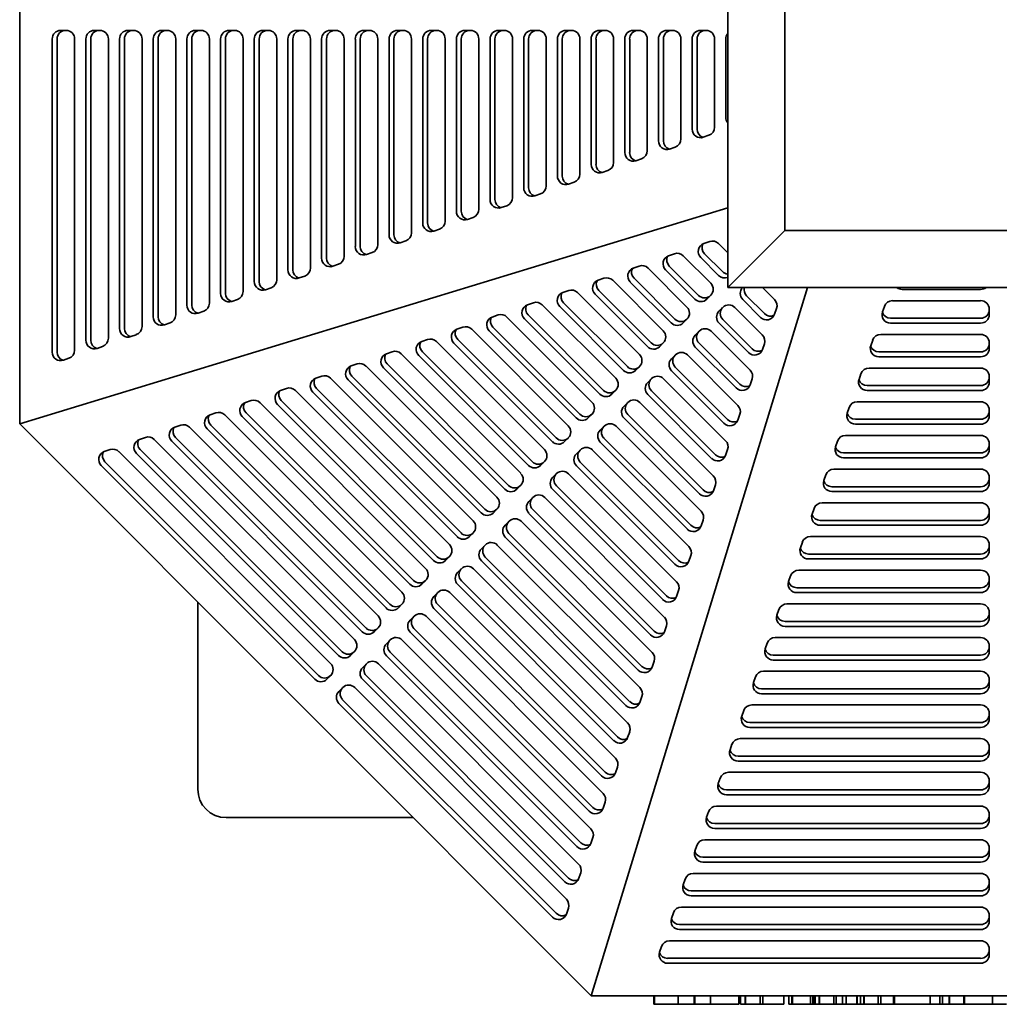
# Model space of a CAD drawing. Header units: millimetres. Extents: x 287 to 973, y 102 to 790.
# Tile 1 of 5: x 287 to 631, y 102 to 447. Entities that reach past the tile are written whole.
import ezdxf

# ---------------------------------------------------------------- set-up
doc = ezdxf.new("R2010")
doc.units = ezdxf.units.MM
doc.header["$LTSCALE"] = 3
doc.layers.add('Krawędzie widoczne(ISO)', color=7, linetype='Continuous', lineweight=35, true_color=0x262659)

msp = doc.modelspace()

# ---------------------------------------------------------------- linework, layer by layer
at = {"layer": 'Krawędzie widoczne(ISO)'}
for p, q in [((287.5, 305.14), (287.5, 588.87)), ((536, 541), (536, 353)), ((556, 373), (556, 521)), ((301.87, 443.22), (303.84, 443.22)), ((313.69, 443.22), (315.66, 443.22)), ((325.51, 443.22), (327.48, 443.22)), ((337.33, 443.22), (339.3, 443.22)), ((349.16, 443.22), (351.13, 443.22)), ((360.98, 443.22), (362.95, 443.22)), ((372.8, 443.22), (374.77, 443.22)), ((384.62, 443.22), (386.59, 443.22)), ((396.44, 443.22), (398.41, 443.22)), ((408.26, 443.22), (410.23, 443.22)), ((420.09, 443.22), (422.06, 443.22)), ((431.91, 443.22), (433.88, 443.22)), ((443.73, 443.22), (445.7, 443.22)), ((455.55, 443.22), (457.52, 443.22)), ((467.37, 443.22), (469.34, 443.22)), ((479.19, 443.22), (481.16, 443.22)), ((491.02, 443.22), (492.99, 443.22)), ((502.84, 443.22), (504.81, 443.22)), ((514.66, 443.22), (516.63, 443.22)), ((526.48, 443.22), (528.45, 443.22)), ((298.91, 330.36), (298.91, 440.22)), ((300.63, 330.36), (300.63, 440.22)), ((306.79, 440.22), (306.79, 331.04)), ((310.74, 334.52), (310.74, 440.22)), ((312.45, 334.52), (312.45, 440.22)), ((318.62, 440.22), (318.62, 335.2)), ((322.56, 338.63), (322.56, 440.22)), ((324.27, 338.63), (324.27, 440.22)), ((330.44, 440.22), (330.44, 339.32)), ((334.38, 342.75), (334.38, 440.22)), ((336.1, 342.75), (336.1, 440.22)), ((342.26, 440.22), (342.26, 343.43)), ((346.2, 346.86), (346.2, 440.22)), ((347.92, 346.86), (347.92, 440.22)), ((354.08, 440.22), (354.08, 347.55)), ((358.02, 350.98), (358.02, 440.22)), ((359.74, 350.98), (359.74, 440.22)), ((365.9, 440.22), (365.9, 351.66)), ((369.84, 355.09), (369.84, 440.22)), ((371.56, 355.09), (371.56, 440.22)), ((377.72, 440.22), (377.72, 355.78)), ((381.66, 359.21), (381.66, 440.22)), ((383.38, 359.21), (383.38, 440.22)), ((389.55, 440.22), (389.55, 359.89)), ((393.49, 363.32), (393.49, 440.22)), ((395.2, 363.32), (395.2, 440.22)), ((401.37, 440.22), (401.37, 364.01)), ((405.31, 367.44), (405.31, 440.22)), ((407.03, 367.44), (407.03, 440.22)), ((413.19, 440.22), (413.19, 368.12)), ((417.13, 371.55), (417.13, 440.22)), ((418.85, 371.55), (418.85, 440.22)), ((425.01, 440.22), (425.01, 372.24)), ((428.95, 375.67), (428.95, 440.22)), ((430.67, 375.67), (430.67, 440.22)), ((436.83, 440.22), (436.83, 376.35)), ((440.77, 379.78), (440.77, 440.22)), ((442.49, 379.78), (442.49, 440.22)), ((448.65, 440.22), (448.65, 380.47)), ((452.59, 383.9), (452.59, 440.22)), ((454.31, 383.9), (454.31, 440.22)), ((460.48, 440.22), (460.48, 384.58)), ((464.42, 388.01), (464.42, 440.22)), ((466.13, 388.01), (466.13, 440.22)), ((472.3, 440.22), (472.3, 388.7)), ((476.24, 392.13), (476.24, 440.22)), ((477.96, 392.13), (477.96, 440.22)), ((484.12, 440.22), (484.12, 392.81)), ((488.06, 396.24), (488.06, 440.22)), ((489.78, 396.24), (489.78, 440.22)), ((495.94, 440.22), (495.94, 396.93)), ((499.88, 400.36), (499.88, 440.22)), ((501.6, 400.36), (501.6, 440.22)), ((507.76, 440.22), (507.76, 401.04)), ((511.7, 404.47), (511.7, 440.22)), ((513.42, 404.47), (513.42, 440.22)), ((519.58, 440.22), (519.58, 405.16)), ((523.52, 408.59), (523.52, 440.22)), ((525.24, 408.59), (525.24, 440.22)), ((531.41, 440.22), (531.41, 409.27)), ((535.35, 412.7), (535.35, 440.22)), ((529.41, 406.43), (527.44, 405.75)), ((517.59, 402.32), (515.62, 401.63)), ((505.77, 398.2), (503.8, 397.52)), ((493.94, 394.09), (491.97, 393.4)), ((482.12, 389.97), (480.15, 389.29)), ((470.3, 385.86), (468.33, 385.17)), ((287.5, 305.14), (536, 381.04)), ((458.48, 381.74), (456.51, 381.06)), ((446.66, 377.63), (444.69, 376.94)), ((434.84, 373.51), (432.87, 372.83)), ((536, 353), (556, 373)), ((704, 373), (556, 373)), ((423.01, 369.4), (421.04, 368.71)), ((527.64, 368.45), (529.71, 369.16)), ((532.81, 368.44), (536, 365.24)), ((411.19, 365.29), (409.22, 364.6)), ((515.26, 364.15), (517.33, 364.87)), ((520.43, 364.14), (530.05, 354.52)), ((532.83, 357.3), (526.58, 363.55)), ((534.14, 358.61), (527.89, 364.86)), ((399.37, 361.17), (397.4, 360.48)), ((502.88, 359.86), (504.95, 360.57)), ((508.05, 359.85), (521.71, 346.18)), ((525.8, 350.27), (515.51, 360.57)), ((387.55, 357.06), (385.58, 356.37)), ((490.5, 355.56), (492.57, 356.28)), ((517.46, 341.94), (503.13, 356.27)), ((524.49, 348.96), (514.2, 359.26)), ((375.73, 352.94), (373.76, 352.26)), ((564.03, 353), (488.13, 104.5)), ((495.67, 355.55), (513.37, 337.85)), ((516.15, 340.62), (501.82, 354.96)), ((536, 353), (724, 353)), ((548.23, 353), (552.45, 348.79)), ((478.12, 351.27), (480.19, 351.98)), ((483.29, 351.26), (505.03, 329.51)), ((507.81, 332.29), (489.44, 350.67)), ((509.12, 333.6), (490.75, 351.98)), ((530.08, 350.31), (528.69, 348.92)), ((530.11, 350.34), (530.01, 350.24)), ((548.88, 343.87), (542.62, 350.12)), ((624.79, 352.35), (597.27, 352.35)), ((363.91, 348.83), (361.94, 348.14)), ((465.74, 346.97), (467.81, 347.69)), ((470.91, 346.96), (496.69, 321.17)), ((499.47, 323.95), (477.06, 346.37)), ((500.78, 325.26), (478.37, 347.69)), ((532.94, 344.68), (534.33, 346.07)), ((538.53, 346.03), (548.15, 336.41)), ((547.56, 342.56), (541.31, 348.81)), ((553.18, 345.69), (552.46, 343.62)), ((590.32, 344.44), (591, 346.41)), ((593.84, 348.41), (624.79, 348.41)), ((352.08, 344.71), (350.11, 344.03)), ((453.36, 342.68), (455.43, 343.39)), ((458.53, 342.67), (488.35, 312.84)), ((491.13, 315.61), (464.68, 342.08)), ((492.44, 316.93), (465.99, 343.39)), ((624.79, 342.25), (593.15, 342.25)), ((627.79, 345.46), (627.79, 343.49)), ((340.26, 340.6), (338.29, 339.91)), ((440.98, 338.38), (443.05, 339.1)), ((484.11, 308.59), (453.61, 339.1)), ((521.75, 341.98), (520.36, 340.59)), ((521.77, 342), (521.67, 341.9)), ((543.27, 330.18), (532.97, 340.47)), ((544.58, 331.49), (534.28, 341.79)), ((624.79, 340.53), (593.15, 340.53)), ((328.44, 336.48), (326.47, 335.8)), ((446.15, 338.37), (480.01, 304.5)), ((482.79, 307.28), (452.3, 337.78)), ((524.6, 336.34), (525.99, 337.73)), ((530.19, 337.7), (543.85, 324.03)), ((589.72, 336.59), (624.79, 336.59)), ((316.62, 332.37), (314.65, 331.68)), ((428.6, 334.09), (430.67, 334.81)), ((433.77, 334.08), (471.67, 296.16)), ((474.45, 298.94), (439.92, 333.49)), ((475.77, 300.25), (441.23, 334.8)), ((513.41, 333.64), (512.02, 332.25)), ((513.43, 333.67), (513.33, 333.56)), ((538.97, 317.8), (524.63, 332.14)), ((540.28, 319.11), (525.95, 333.45)), ((548.88, 333.31), (548.16, 331.24)), ((586.2, 332.62), (586.89, 334.59)), ((627.79, 333.63), (627.79, 331.66)), ((416.22, 329.8), (418.29, 330.51)), ((421.39, 329.78), (463.34, 287.83)), ((466.11, 290.6), (427.54, 329.19)), ((467.43, 291.92), (428.85, 330.51)), ((516.26, 328.01), (517.65, 329.4)), ((521.85, 329.36), (539.55, 311.65)), ((624.79, 330.43), (589.04, 330.43)), ((624.79, 328.71), (589.04, 328.71)), ((304.8, 328.2), (302.83, 327.52)), ((403.84, 325.5), (405.91, 326.22)), ((409.01, 325.49), (455, 279.49)), ((457.78, 282.27), (415.16, 324.9)), ((459.09, 283.58), (416.47, 326.21)), ((505.07, 325.3), (503.68, 323.91)), ((505.1, 325.33), (504.99, 325.23)), ((535.98, 306.73), (517.61, 325.11)), ((391.46, 321.21), (393.53, 321.92)), ((450.75, 275.24), (404.09, 321.92)), ((534.67, 305.42), (516.29, 323.8)), ((582.09, 320.8), (582.77, 322.77)), ((585.61, 324.77), (624.79, 324.77)), ((627.79, 321.81), (627.79, 319.84)), ((396.63, 321.19), (446.66, 271.15)), ((449.44, 273.93), (402.78, 320.6)), ((507.92, 319.67), (509.31, 321.06)), ((513.51, 321.02), (535.26, 299.27)), ((544.58, 320.93), (543.86, 318.86)), ((624.79, 318.6), (584.92, 318.6)), ((379.08, 316.91), (381.15, 317.63)), ((384.25, 316.9), (438.32, 262.82)), ((441.1, 265.6), (390.4, 316.31)), ((442.41, 266.91), (391.71, 317.62)), ((496.73, 316.97), (495.34, 315.58)), ((496.76, 317), (496.65, 316.89)), ((530.37, 293.04), (507.96, 315.46)), ((531.68, 294.36), (509.27, 316.78)), ((624.79, 316.89), (584.92, 316.89)), ((366.7, 312.62), (368.77, 313.33)), ((371.87, 312.61), (429.98, 254.48)), ((432.76, 257.26), (378.02, 312.02)), ((434.07, 258.57), (379.33, 313.33)), ((499.58, 311.33), (500.97, 312.72)), ((505.18, 312.69), (530.96, 286.9)), ((581.49, 312.95), (624.79, 312.95)), ((354.32, 308.32), (356.39, 309.04)), ((359.49, 308.31), (421.64, 246.14)), ((424.42, 248.92), (365.64, 307.72)), ((425.73, 250.23), (366.95, 309.03)), ((488.39, 308.63), (487, 307.24)), ((488.42, 308.66), (488.31, 308.55)), ((527.38, 281.98), (500.93, 308.44)), ((540.28, 308.55), (539.56, 306.49)), ((577.97, 308.98), (578.66, 310.95)), ((627.79, 309.99), (627.79, 308.02)), ((488.13, 104.5), (287.5, 305.14)), ((341.94, 304.03), (344.01, 304.74)), ((417.39, 241.9), (354.57, 304.74)), ((491.24, 303), (492.63, 304.39)), ((496.84, 304.35), (526.66, 274.52)), ((526.07, 280.66), (499.62, 307.13)), ((624.79, 306.78), (580.81, 306.78)), ((624.79, 305.06), (580.81, 305.06)), ((347.11, 304.02), (413.3, 237.81)), ((416.08, 240.59), (353.26, 303.43)), ((577.38, 301.12), (624.79, 301.12)), ((329.56, 299.73), (331.63, 300.45)), ((334.73, 299.72), (404.96, 229.47)), ((407.74, 232.25), (340.88, 299.13)), ((409.05, 233.56), (342.19, 300.44)), ((480.05, 300.29), (478.66, 298.9)), ((480.08, 300.32), (479.97, 300.22)), ((521.77, 268.29), (491.28, 298.79)), ((523.09, 269.6), (492.59, 300.1)), ((573.86, 297.16), (574.54, 299.13)), ((627.79, 298.17), (627.79, 296.2)), ((317.18, 295.44), (319.25, 296.15)), ((322.35, 295.43), (396.62, 221.13)), ((399.4, 223.91), (328.5, 294.84)), ((400.71, 225.22), (329.81, 296.15)), ((482.9, 294.66), (484.29, 296.05)), ((488.5, 296.01), (522.36, 262.14)), ((535.98, 296.17), (535.27, 294.11)), ((624.79, 294.96), (576.69, 294.96)), ((391.06, 215.58), (316.12, 290.54)), ((392.38, 216.89), (317.43, 291.85)), ((471.71, 291.96), (470.32, 290.57)), ((471.74, 291.99), (471.63, 291.88)), ((517.48, 255.91), (482.94, 290.45)), ((518.79, 257.22), (484.25, 291.77)), ((624.79, 293.24), (576.69, 293.24)), ((474.56, 286.32), (475.95, 287.71)), ((480.16, 287.68), (518.06, 249.76)), ((569.74, 285.34), (570.43, 287.31)), ((573.26, 289.3), (624.79, 289.3)), ((463.37, 283.62), (461.98, 282.23)), ((463.4, 283.65), (463.29, 283.54)), ((514.49, 244.84), (475.91, 283.43)), ((531.68, 283.79), (530.97, 281.73)), ((627.79, 286.35), (627.79, 284.38)), ((513.18, 243.53), (474.6, 282.12)), ((624.79, 283.14), (572.58, 283.14)), ((624.79, 281.42), (572.58, 281.42)), ((466.22, 277.99), (467.61, 279.38)), ((471.82, 279.34), (513.76, 237.38)), ((569.15, 277.48), (624.79, 277.48)), ((455.03, 275.28), (453.64, 273.89)), ((455.06, 275.31), (454.95, 275.21)), ((508.88, 231.15), (466.26, 273.78)), ((510.19, 232.46), (467.57, 275.09)), ((565.63, 273.51), (566.31, 275.48)), ((627.79, 274.53), (627.79, 272.56)), ((457.88, 269.65), (459.27, 271.04)), ((463.48, 271), (509.47, 225)), ((527.39, 271.41), (526.67, 269.35)), ((624.79, 271.32), (568.46, 271.32)), ((624.79, 269.6), (568.46, 269.6)), ((446.69, 266.95), (445.3, 265.56)), ((446.72, 266.98), (446.62, 266.87)), ((505.89, 220.08), (459.23, 266.76)), ((449.55, 261.31), (450.94, 262.7)), ((455.14, 262.67), (505.17, 212.62)), ((504.58, 218.77), (457.92, 265.45)), ((561.51, 261.69), (562.2, 263.66)), ((565.03, 265.66), (624.79, 265.66)), ((627.79, 262.7), (627.79, 260.73)), ((624.79, 259.5), (564.35, 259.5)), ((438.35, 258.61), (436.96, 257.22)), ((438.38, 258.64), (438.28, 258.53)), ((500.28, 206.39), (449.58, 257.11)), ((501.59, 207.71), (450.89, 258.42)), ((523.09, 259.04), (522.37, 256.97)), ((624.79, 257.78), (564.35, 257.78)), ((441.21, 252.98), (442.6, 254.37)), ((446.8, 254.33), (500.87, 200.25)), ((560.92, 253.84), (624.79, 253.84)), ((430.01, 250.27), (428.63, 248.88)), ((430.04, 250.3), (429.94, 250.2)), ((495.98, 194.01), (441.24, 248.77)), ((497.3, 195.33), (442.55, 250.08)), ((557.4, 249.87), (558.08, 251.84)), ((627.79, 250.88), (627.79, 248.91)), ((432.87, 244.64), (434.26, 246.03)), ((438.46, 245.99), (496.57, 187.87)), ((518.79, 246.66), (518.07, 244.59)), ((624.79, 247.67), (560.23, 247.67)), ((624.79, 245.96), (560.23, 245.96)), ((350, 242.64), (350, 177)), ((421.68, 241.94), (420.29, 240.55)), ((421.7, 241.97), (421.6, 241.86)), ((556.81, 242.02), (624.79, 242.02)), ((491.69, 181.64), (432.9, 240.44)), ((493, 182.95), (434.22, 241.75)), ((553.28, 238.05), (553.97, 240.02)), ((627.79, 239.06), (627.79, 237.09)), ((424.53, 236.3), (425.92, 237.69)), ((430.12, 237.66), (492.27, 175.49)), ((624.79, 235.85), (556.12, 235.85)), ((413.34, 233.6), (411.95, 232.21)), ((413.37, 233.63), (413.26, 233.52)), ((487.39, 169.26), (424.56, 232.1)), ((488.7, 170.57), (425.88, 233.41)), ((514.49, 234.28), (513.77, 232.22)), ((624.79, 234.13), (556.12, 234.13)), ((416.19, 227.97), (417.58, 229.36)), ((421.78, 229.32), (487.97, 163.11)), ((549.17, 226.23), (549.85, 228.2)), ((552.69, 230.19), (624.79, 230.19)), ((405, 225.26), (403.61, 223.87)), ((405.03, 225.29), (404.92, 225.19)), ((484.4, 158.19), (417.54, 225.07)), ((627.79, 227.24), (627.79, 225.27)), ((483.09, 156.88), (416.23, 223.76)), ((510.19, 221.9), (509.48, 219.84)), ((624.79, 224.03), (552, 224.03)), ((624.79, 222.31), (552, 222.31)), ((407.85, 219.63), (409.24, 221.02)), ((413.45, 220.98), (483.68, 150.73)), ((548.58, 218.37), (624.79, 218.37)), ((396.66, 216.93), (395.27, 215.54)), ((396.69, 216.96), (396.58, 216.85)), ((478.79, 144.5), (407.89, 215.43)), ((480.1, 145.81), (409.2, 216.74)), ((545.05, 214.41), (545.74, 216.38)), ((627.79, 215.42), (627.79, 213.45)), ((399.51, 211.29), (400.9, 212.68)), ((405.11, 212.65), (479.38, 138.35)), ((624.79, 212.21), (547.89, 212.21)), ((475.8, 133.43), (400.86, 208.4)), ((505.89, 209.52), (505.18, 207.46)), ((624.79, 210.49), (547.89, 210.49)), ((474.49, 132.12), (399.55, 207.09)), ((540.94, 202.58), (541.62, 204.55)), ((544.46, 206.55), (624.79, 206.55)), ((627.79, 203.6), (627.79, 201.63)), ((501.6, 197.14), (500.88, 195.08)), ((624.79, 200.39), (543.77, 200.39)), ((624.79, 198.67), (543.77, 198.67)), ((540.35, 194.73), (624.79, 194.73)), ((536.82, 190.76), (537.51, 192.73)), ((627.79, 191.77), (627.79, 189.8)), ((624.79, 188.57), (539.66, 188.57)), ((624.79, 186.85), (539.66, 186.85)), ((497.3, 184.76), (496.58, 182.7)), ((532.71, 178.94), (533.39, 180.91)), ((536.23, 182.91), (624.79, 182.91)), ((627.79, 179.95), (627.79, 177.98)), ((624.79, 176.74), (535.55, 176.74)), ((624.79, 175.03), (535.55, 175.03)), ((493, 172.39), (492.28, 170.32)), ((532.12, 171.09), (624.79, 171.09)), ((360, 167), (425.63, 167)), ((528.59, 167.12), (529.28, 169.09)), ((627.79, 168.13), (627.79, 166.16)), ((624.79, 164.92), (531.43, 164.92)), ((624.79, 163.2), (531.43, 163.2)), ((488.7, 160.01), (487.98, 157.94)), ((528, 159.26), (624.79, 159.26)), ((524.48, 155.3), (525.16, 157.27)), ((627.79, 156.31), (627.79, 154.34)), ((624.79, 153.1), (527.32, 153.1)), ((624.79, 151.38), (527.32, 151.38)), ((484.4, 147.63), (483.69, 145.57)), ((520.36, 143.48), (521.05, 145.45)), ((523.89, 147.44), (624.79, 147.44)), ((627.79, 144.49), (627.79, 142.52)), ((624.79, 141.28), (523.2, 141.28)), ((624.79, 139.56), (523.2, 139.56)), ((480.1, 135.25), (479.39, 133.19)), ((519.77, 135.62), (624.79, 135.62)), ((516.25, 131.65), (516.93, 133.62)), ((627.79, 132.67), (627.79, 130.7)), ((624.79, 129.46), (519.09, 129.46)), ((624.79, 127.74), (519.09, 127.74)), ((512.09, 119.83), (512.77, 121.8)), ((515.61, 123.8), (624.79, 123.8)), ((624.79, 117.64), (514.92, 117.64)), ((627.79, 120.84), (627.79, 118.87)), ((624.79, 115.92), (514.92, 115.92)), ((771.87, 104.5), (488.13, 104.5)), ((510.1, 101.5), (510.1, 104.5)), ((510.28, 101.5), (510.28, 104.5)), ((518.67, 101.5), (518.67, 104.5)), ((524.23, 101.5), (524.23, 104.5)), ((524.44, 101.5), (524.44, 104.5)), ((529.96, 101.5), (529.96, 104.5)), ((539.95, 101.5), (539.95, 104.5)), ((540.44, 101.5), (540.44, 104.5)), ((542.09, 101.5), (542.09, 104.5)), ((542.25, 101.5), (542.25, 104.5)), ((547.37, 101.5), (547.37, 104.5)), ((548.3, 101.5), (548.3, 104.5)), ((555.68, 101.5), (555.68, 104.5)), ((555.72, 101.5), (555.72, 104.5)), ((557.43, 101.5), (557.43, 104.5)), ((558.46, 101.5), (558.46, 104.5)), ((558.74, 101.5), (558.74, 104.5)), ((565.06, 101.5), (565.06, 104.5)), ((565.86, 101.5), (565.86, 104.5)), ((566.26, 101.5), (566.26, 104.5)), ((566.75, 101.5), (566.75, 104.5)), ((568.13, 101.5), (568.13, 104.5)), ((568.27, 101.5), (568.27, 104.5)), ((573.25, 101.5), (573.25, 104.5)), ((574.13, 101.5), (574.13, 104.5)), ((576.24, 101.5), (576.24, 104.5)), ((577.63, 101.5), (577.63, 104.5)), ((581.37, 101.5), (581.37, 104.5)), ((581.4, 101.5), (581.4, 104.5)), ((582.58, 101.5), (582.58, 104.5)), ((583.74, 101.5), (583.74, 104.5)), ((583.87, 101.5), (583.87, 104.5)), ((588.8, 101.5), (588.8, 104.5)), ((589.79, 101.5), (589.79, 104.5)), ((594.21, 101.5), (594.21, 104.5)), ((594.49, 101.5), (594.49, 104.5)), ((607.12, 101.5), (607.12, 104.5)), ((610.44, 101.5), (610.44, 104.5)), ((611.42, 101.5), (611.42, 104.5)), ((613.72, 101.5), (613.72, 104.5)), ((613.89, 101.5), (613.89, 104.5)), ((618.94, 101.5), (618.94, 104.5)), ((619.1, 101.5), (619.1, 104.5)), ((628.89, 101.5), (628.89, 104.5)), ((510.28, 101.5), (510.1, 101.5)), ((518.67, 101.5), (510.28, 101.5)), ((523.56, 101.5), (518.67, 101.5)), ((524.23, 101.5), (523.56, 101.5)), ((524.44, 101.5), (524.23, 101.5)), ((529.96, 101.5), (524.44, 101.5)), ((537.43, 101.5), (529.96, 101.5)), ((539.95, 101.5), (537.43, 101.5)), ((542.09, 101.5), (540.44, 101.5)), ((542.25, 101.5), (542.09, 101.5)), ((547.37, 101.5), (542.25, 101.5)), ((548.3, 101.5), (547.37, 101.5)), ((549.31, 101.5), (548.3, 101.5)), ((553.71, 101.5), (549.31, 101.5)), ((555.68, 101.5), (553.71, 101.5)), ((555.72, 101.5), (555.68, 101.5)), ((557.84, 101.5), (557.43, 101.5)), ((558.46, 101.5), (557.84, 101.5)), ((558.74, 101.5), (558.46, 101.5)), ((565.06, 101.5), (558.74, 101.5)), ((565.86, 101.5), (565.06, 101.5)), ((566.26, 101.5), (565.86, 101.5)), ((566.4, 101.5), (566.26, 101.5)), ((566.75, 101.5), (566.4, 101.5)), ((567.17, 101.5), (566.75, 101.5)), ((568.13, 101.5), (567.17, 101.5)), ((568.27, 101.5), (568.13, 101.5)), ((573.25, 101.5), (568.27, 101.5)), ((574.13, 101.5), (573.25, 101.5)), ((576.24, 101.5), (574.13, 101.5)), ((577.63, 101.5), (576.24, 101.5)), ((581.37, 101.5), (577.63, 101.5)), ((581.4, 101.5), (581.37, 101.5)), ((582.58, 101.5), (581.4, 101.5)), ((583.74, 101.5), (582.58, 101.5)), ((583.87, 101.5), (583.74, 101.5)), ((588.8, 101.5), (583.87, 101.5)), ((589.79, 101.5), (588.8, 101.5)), ((591.19, 101.5), (589.79, 101.5)), ((592.86, 101.5), (591.19, 101.5)), ((594.21, 101.5), (592.86, 101.5)), ((594.49, 101.5), (594.21, 101.5)), ((604.61, 101.5), (594.49, 101.5)), ((607.12, 101.5), (604.61, 101.5)), ((610.44, 101.5), (607.12, 101.5)), ((611.42, 101.5), (610.44, 101.5)), ((612.82, 101.5), (611.42, 101.5)), ((613.72, 101.5), (612.82, 101.5)), ((613.89, 101.5), (613.72, 101.5)), ((617.32, 101.5), (613.89, 101.5)), ((618.94, 101.5), (617.32, 101.5)), ((619.1, 101.5), (618.94, 101.5)), ((628.89, 101.5), (619.1, 101.5)), ((633.85, 101.5), (628.89, 101.5))]:
    msp.add_line(p, q, dxfattribs=at)
msp.add_arc((360, 177), 10, 180, 270, dxfattribs=at)
for centre, major_axis, ratio, start_param, end_param in [((301.87, 440.22), (0, 3), 0.985138, 0, 1.570796), ((303.59, 440.22), (0, 3), 0.985138, 0, 1.570796), ((303.84, 440.22), (0, 3), 0.985138, 4.712389, 6.283185), ((313.69, 440.22), (0, 3), 0.985138, 0, 1.570796), ((315.41, 440.22), (0, 3), 0.985138, 0, 1.570796), ((315.66, 440.22), (0, 3), 0.985138, 4.712389, 6.283185), ((325.51, 440.22), (0, 3), 0.985138, 0, 1.570796), ((327.23, 440.22), (0, 3), 0.985138, 0, 1.570796), ((327.48, 440.22), (0, 3), 0.985138, 4.712389, 6.283185), ((337.33, 440.22), (0, 3), 0.985138, 0, 1.570796), ((339.05, 440.22), (0, 3), 0.985138, 0, 1.570796), ((339.3, 440.22), (0, 3), 0.985138, 4.712389, 6.283185), ((349.16, 440.22), (0, 3), 0.985138, 0, 1.570796), ((350.87, 440.22), (0, 3), 0.985138, 0, 1.570796), ((351.13, 440.22), (0, 3), 0.985138, 4.712389, 6.283185), ((360.98, 440.22), (0, 3), 0.985138, 0, 1.570796), ((362.69, 440.22), (0, 3), 0.985138, 0, 1.570796), ((362.95, 440.22), (0, 3), 0.985138, 4.712389, 6.283185), ((372.8, 440.22), (0, 3), 0.985138, 0, 1.570796), ((374.52, 440.22), (0, 3), 0.985138, 0, 1.570796), ((374.77, 440.22), (0, 3), 0.985138, 4.712389, 6.283185), ((384.62, 440.22), (0, 3), 0.985138, 0, 1.570796), ((386.34, 440.22), (0, 3), 0.985138, 0, 1.570796), ((386.59, 440.22), (0, 3), 0.985138, 4.712389, 6.283185), ((396.44, 440.22), (0, 3), 0.985138, 0, 1.570796), ((398.16, 440.22), (0, 3), 0.985138, 0, 1.570796), ((398.41, 440.22), (0, 3), 0.985138, 4.712389, 6.283185), ((408.26, 440.22), (0, 3), 0.985138, 0, 1.570796), ((409.98, 440.22), (0, 3), 0.985138, 0, 1.570796), ((410.23, 440.22), (0, 3), 0.985138, 4.712389, 6.283185), ((420.09, 440.22), (0, 3), 0.985138, 0, 1.570796), ((421.8, 440.22), (0, 3), 0.985138, 0, 1.570796), ((422.06, 440.22), (0, 3), 0.985138, 4.712389, 6.283185), ((431.91, 440.22), (0, 3), 0.985138, 0, 1.570796), ((433.62, 440.22), (0, 3), 0.985138, 0, 1.570796), ((433.88, 440.22), (0, 3), 0.985138, 4.712389, 6.283185), ((443.73, 440.22), (0, 3), 0.985138, 0, 1.570796), ((445.45, 440.22), (0, 3), 0.985138, 0, 1.570796), ((445.7, 440.22), (0, 3), 0.985138, 4.712389, 6.283185), ((455.55, 440.22), (0, 3), 0.985138, 0, 1.570796), ((457.27, 440.22), (0, 3), 0.985138, 0, 1.570796), ((457.52, 440.22), (0, 3), 0.985138, 4.712389, 6.283185), ((467.37, 440.22), (0, 3), 0.985138, 0, 1.570796), ((469.09, 440.22), (0, 3), 0.985138, 0, 1.570796), ((469.34, 440.22), (0, 3), 0.985138, 4.712389, 6.283185), ((479.19, 440.22), (0, 3), 0.985138, 0, 1.570796), ((480.91, 440.22), (0, 3), 0.985138, 0, 1.570796), ((481.16, 440.22), (0, 3), 0.985138, 4.712389, 6.283185), ((491.02, 440.22), (0, 3), 0.985138, 0, 1.570796), ((492.73, 440.22), (0, 3), 0.985138, 0, 1.570796), ((492.99, 440.22), (0, 3), 0.985138, 4.712389, 6.283185), ((502.84, 440.22), (0, 3), 0.985138, 0, 1.570796), ((504.55, 440.22), (0, 3), 0.985138, 0, 1.570796), ((504.81, 440.22), (0, 3), 0.985138, 4.712389, 6.283185), ((514.66, 440.22), (0, 3), 0.985138, 0, 1.570796), ((516.38, 440.22), (0, 3), 0.985138, 0, 1.570796), ((516.63, 440.22), (0, 3), 0.985138, 4.712389, 6.283185), ((526.48, 440.22), (0, 3), 0.985138, 0, 1.570796), ((528.2, 440.22), (0, 3), 0.985138, 0, 1.570796), ((528.45, 440.22), (0, 3), 0.985138, 4.712389, 6.283185), ((538.3, 440.22), (0, 3), 0.985138, 0.892864, 1.570796), ((538.3, 412.7), (0, 3), 0.985138, 1.570796, 2.248734), ((526.48, 408.59), (0, -3), 0.985138, 4.712389, 6.613523), ((528.2, 408.59), (0, -3), 0.985138, 4.712389, 5.988333), ((528.45, 409.27), (0, -3), 0.985138, 0.330338, 1.570796), ((514.66, 404.47), (0, -3), 0.985138, 4.712389, 6.613523), ((516.38, 404.47), (0, -3), 0.985138, 4.712389, 5.988333), ((516.63, 405.16), (0, -3), 0.985138, 0.330338, 1.570796), ((504.81, 401.04), (0, -3), 0.985138, 0.330338, 1.570796), ((502.84, 400.36), (0, -3), 0.985138, 4.712389, 6.613523), ((504.55, 400.36), (0, -3), 0.985138, 4.712389, 5.988333), ((491.02, 396.24), (0, -3), 0.985138, 4.712389, 6.613523), ((492.73, 396.24), (0, -3), 0.985138, 4.712389, 5.988333), ((492.99, 396.93), (0, -3), 0.985138, 0.330338, 1.570796), ((479.19, 392.13), (0, -3), 0.985138, 4.712389, 6.613523), ((480.91, 392.13), (0, -3), 0.985138, 4.712389, 5.988333), ((481.16, 392.81), (0, -3), 0.985138, 0.330338, 1.570796), ((467.37, 388.01), (0, -3), 0.985138, 4.712389, 6.613523), ((469.09, 388.01), (0, -3), 0.985138, 4.712389, 5.988333), ((469.34, 388.7), (0, -3), 0.985138, 0.330338, 1.570796), ((455.55, 383.9), (0, -3), 0.985138, 4.712389, 6.613523), ((457.27, 383.9), (0, -3), 0.985138, 4.712389, 5.988333), ((457.52, 384.58), (0, -3), 0.985138, 0.330338, 1.570796), ((445.7, 380.47), (0, -3), 0.985138, 0.330338, 1.570796), ((443.73, 379.78), (0, -3), 0.985138, 4.712389, 6.613523), ((445.45, 379.78), (0, -3), 0.985138, 4.712389, 5.988333), ((431.91, 375.67), (0, -3), 0.985138, 4.712389, 6.613523), ((433.62, 375.67), (0, -3), 0.985138, 4.712389, 5.988333), ((433.88, 376.35), (0, -3), 0.985138, 0.330338, 1.570796), ((420.09, 371.55), (0, -3), 0.985138, 4.712389, 6.613523), ((421.8, 371.55), (0, -3), 0.985138, 4.712389, 5.988333), ((422.06, 372.24), (0, -3), 0.985138, 0.330338, 1.570796), ((408.26, 367.44), (0, -3), 0.985138, 4.712389, 6.613523), ((409.98, 367.44), (0, -3), 0.985138, 4.712389, 5.988333), ((410.23, 368.12), (0, -3), 0.985138, 0.330338, 1.570796), ((528.66, 365.64), (-2.12, 2.12), 0.982624, 5.838545, 7.853833), ((529.97, 366.95), (-2.12, 2.12), 0.982624, 0.320262, 1.570648), ((530.72, 366.35), (2.12, -2.12), 0.982624, 1.570648, 2.696953), ((396.44, 363.32), (0, -3), 0.985138, 4.712389, 6.613523), ((398.16, 363.32), (0, -3), 0.985138, 4.712389, 5.988333), ((398.41, 364.01), (0, -3), 0.985138, 0.330338, 1.570796), ((516.28, 361.34), (-2.12, 2.12), 0.982624, 5.838545, 7.853833), ((517.59, 362.65), (-2.12, 2.12), 0.982624, 0.320262, 1.570648), ((518.34, 362.06), (2.12, -2.12), 0.982624, 1.570648, 2.696953), ((386.59, 359.89), (0, -3), 0.985138, 0.330338, 1.570796), ((503.9, 357.05), (-2.12, 2.12), 0.982624, 5.838545, 7.853833), ((505.21, 358.36), (-2.12, 2.12), 0.982624, 0.320262, 1.570648), ((505.96, 357.76), (2.12, -2.12), 0.982624, 1.570648, 2.696953), ((384.62, 359.21), (0, -3), 0.985138, 4.712389, 6.613523), ((386.34, 359.21), (0, -3), 0.985138, 4.712389, 5.988333), ((493.58, 353.47), (2.12, -2.12), 0.982624, 1.570648, 2.696953), ((534.91, 359.38), (-2.12, 2.12), 0.982624, 1.570648, 2.721815), ((536.22, 360.69), (-2.12, 2.12), 0.982624, 1.570648, 2.271761), ((372.8, 355.09), (0, -3), 0.985138, 4.712389, 6.613523), ((374.52, 355.09), (0, -3), 0.985138, 4.712389, 5.988333), ((374.77, 355.78), (0, -3), 0.985138, 0.330338, 1.570796), ((491.52, 352.75), (-2.12, 2.12), 0.982624, 5.838545, 7.853833), ((492.83, 354.06), (-2.12, 2.12), 0.982624, 0.320262, 1.570648), ((527.96, 352.43), (2.12, -2.12), 0.982624, 6.283037, 7.853833), ((543.4, 350.9), (-2.12, 2.12), 0.982624, 0.005522, 1.570648), ((544.71, 352.21), (-2.12, 2.12), 0.982624, 0.522743, 1.570648), ((597.27, 355.31), (-3, 0), 0.985138, 0.89287, 1.570796), ((624.79, 355.31), (-3, 0), 0.985138, 1.570796, 2.248727), ((360.98, 350.98), (0, -3), 0.985138, 4.712389, 6.613523), ((362.69, 350.98), (0, -3), 0.985138, 4.712389, 5.988333), ((362.95, 351.66), (0, -3), 0.985138, 0.330338, 1.570796), ((479.14, 348.46), (-2.12, 2.12), 0.982624, 5.838545, 7.853833), ((480.45, 349.77), (-2.12, 2.12), 0.982624, 0.320262, 1.570648), ((481.2, 349.17), (2.12, -2.12), 0.982624, 1.570648, 2.696953), ((526.57, 351.04), (2.12, -2.12), 0.982624, 4.71224, 6.283037), ((527.89, 352.36), (2.12, -2.12), 0.982624, 4.71224, 6.283037), ((349.16, 346.86), (0, -3), 0.985138, 4.712389, 6.613523), ((350.87, 346.86), (0, -3), 0.985138, 4.712389, 5.988333), ((351.13, 347.55), (0, -3), 0.985138, 0.330338, 1.570796), ((466.76, 344.16), (-2.12, 2.12), 0.982624, 5.838545, 7.853833), ((468.07, 345.47), (-2.12, 2.12), 0.982624, 0.320262, 1.570648), ((468.82, 344.88), (2.12, -2.12), 0.982624, 1.570648, 2.696953), ((519.62, 344.1), (2.12, -2.12), 0.982624, 6.283037, 7.853833), ((536.37, 343.87), (-2.12, 2.12), 0.982624, 0.013532, 1.570648), ((536.45, 343.95), (-2.12, 2.12), 0.982624, 4.71224, 6.283037), ((550.36, 346.7), (2.12, -2.12), 0.982624, 0.444343, 1.570648), ((593.84, 345.46), (-3, 0), 0.985138, 4.712389, 5.952847), ((624.79, 345.46), (3, 0), 0.985138, 0, 1.570796), ((337.33, 342.75), (0, -3), 0.985138, 4.712389, 6.613523), ((339.05, 342.75), (0, -3), 0.985138, 4.712389, 5.988333), ((339.3, 343.43), (0, -3), 0.985138, 0.330338, 1.570796), ((454.38, 339.87), (-2.12, 2.12), 0.982624, 5.838545, 7.853833), ((455.69, 341.18), (-2.12, 2.12), 0.982624, 0.320262, 1.570648), ((456.44, 340.58), (2.12, -2.12), 0.982624, 1.570648, 2.696953), ((535.06, 342.56), (-2.12, 2.12), 0.982624, 6.283037, 7.853833), ((549.65, 344.64), (2.12, -2.12), 0.982624, 4.71224, 6.727528), ((550.96, 345.95), (2.12, -2.12), 0.982624, 4.71224, 5.962924), ((593.15, 343.49), (-3, 0), 0.985138, 5.952847, 7.853982), ((593.15, 345.2), (-3, 0), 0.985138, 0.294852, 1.570796), ((624.79, 345.2), (3, 0), 0.985138, 4.712389, 6.283185), ((624.79, 343.49), (3, 0), 0.985138, 4.712389, 6.283185), ((325.51, 338.63), (0, -3), 0.985138, 4.712389, 6.613523), ((327.23, 338.63), (0, -3), 0.985138, 4.712389, 5.988333), ((327.48, 339.32), (0, -3), 0.985138, 0.330338, 1.570796), ((444.06, 336.29), (2.12, -2.12), 0.982624, 1.570648, 2.696953), ((518.23, 342.71), (2.12, -2.12), 0.982624, 4.71224, 6.283037), ((519.55, 344.02), (2.12, -2.12), 0.982624, 4.71224, 6.283037), ((528.11, 335.61), (-2.12, 2.12), 0.982624, 4.71224, 6.283037), ((315.66, 335.2), (0, -3), 0.985138, 0.330338, 1.570796), ((431.68, 331.99), (2.12, -2.12), 0.982624, 1.570648, 2.696953), ((442, 335.57), (-2.12, 2.12), 0.982624, 5.838545, 7.853833), ((443.31, 336.89), (-2.12, 2.12), 0.982624, 0.320262, 1.570648), ((511.28, 335.76), (2.12, -2.12), 0.982624, 6.283037, 7.853833), ((526.72, 334.22), (-2.12, 2.12), 0.982624, 6.283037, 7.853833), ((528.03, 335.53), (-2.12, 2.12), 0.982624, 0.013532, 1.570648), ((546.07, 334.33), (2.12, -2.12), 0.982624, 0.444343, 1.570648), ((589.72, 333.63), (-3, 0), 0.985138, 4.712389, 5.952847), ((624.79, 333.63), (3, 0), 0.985138, 0, 1.570796), ((313.69, 334.52), (0, -3), 0.985138, 4.712389, 6.613523), ((315.41, 334.52), (0, -3), 0.985138, 4.712389, 5.988333), ((429.62, 331.28), (-2.12, 2.12), 0.982624, 5.838545, 7.853833), ((430.93, 332.59), (-2.12, 2.12), 0.982624, 0.320262, 1.570648), ((509.9, 334.37), (2.12, -2.12), 0.982624, 4.71224, 6.283037), ((511.21, 335.68), (2.12, -2.12), 0.982624, 4.71224, 6.283037), ((589.04, 331.66), (-3, 0), 0.985138, 5.952847, 7.853982), ((589.04, 333.38), (-3, 0), 0.985138, 0.294852, 1.570796), ((624.79, 333.38), (3, 0), 0.985138, 4.712389, 6.283185), ((301.87, 330.36), (0, -3), 0.985138, 4.712389, 6.613523), ((303.59, 330.36), (0, -3), 0.985138, 4.712389, 5.988333), ((303.84, 331.04), (0, -3), 0.985138, 0.330338, 1.570796), ((417.24, 326.98), (-2.12, 2.12), 0.982624, 5.838545, 7.853833), ((418.55, 328.3), (-2.12, 2.12), 0.982624, 0.320262, 1.570648), ((419.3, 327.7), (2.12, -2.12), 0.982624, 1.570648, 2.696953), ((502.95, 327.42), (2.12, -2.12), 0.982624, 6.283037, 7.853833), ((519.69, 327.2), (-2.12, 2.12), 0.982624, 0.013532, 1.570648), ((519.77, 327.27), (-2.12, 2.12), 0.982624, 4.71224, 6.283037), ((545.35, 332.26), (2.12, -2.12), 0.982624, 4.71224, 6.727528), ((546.66, 333.58), (2.12, -2.12), 0.982624, 4.71224, 5.962924), ((624.79, 331.66), (3, 0), 0.985138, 4.712389, 6.283185), ((404.86, 322.69), (-2.12, 2.12), 0.982624, 5.838545, 7.853833), ((406.17, 324), (-2.12, 2.12), 0.982624, 0.320262, 1.570648), ((406.93, 323.4), (2.12, -2.12), 0.982624, 1.570648, 2.696953), ((502.87, 327.35), (2.12, -2.12), 0.982624, 4.71224, 6.283037), ((518.38, 325.89), (-2.12, 2.12), 0.982624, 6.283037, 7.853833), ((394.55, 319.11), (2.12, -2.12), 0.982624, 1.570648, 2.696953), ((501.56, 326.04), (2.12, -2.12), 0.982624, 4.71224, 6.283037), ((511.43, 318.94), (-2.12, 2.12), 0.982624, 4.71224, 6.283037), ((541.77, 321.95), (2.12, -2.12), 0.982624, 0.444343, 1.570648), ((585.61, 321.81), (-3, 0), 0.985138, 4.712389, 5.952847), ((624.79, 321.81), (3, 0), 0.985138, 0, 1.570796), ((624.79, 321.56), (3, 0), 0.985138, 4.712389, 6.283185), ((382.17, 314.82), (2.12, -2.12), 0.982624, 1.570648, 2.696953), ((392.48, 318.39), (-2.12, 2.12), 0.982624, 5.838545, 7.853833), ((393.79, 319.71), (-2.12, 2.12), 0.982624, 0.320262, 1.570648), ((494.61, 319.09), (2.12, -2.12), 0.982624, 6.283037, 7.853833), ((510.04, 317.55), (-2.12, 2.12), 0.982624, 6.283037, 7.853833), ((511.35, 318.86), (-2.12, 2.12), 0.982624, 0.013532, 1.570648), ((541.05, 319.88), (2.12, -2.12), 0.982624, 4.71224, 6.727528), ((542.36, 321.2), (2.12, -2.12), 0.982624, 4.71224, 5.962924), ((584.92, 319.84), (-3, 0), 0.985138, 5.952847, 7.853982), ((584.92, 321.56), (-3, 0), 0.985138, 0.294852, 1.570796), ((624.79, 319.84), (3, 0), 0.985138, 4.712389, 6.283185), ((380.1, 314.1), (-2.12, 2.12), 0.982624, 5.838545, 7.853833), ((381.41, 315.41), (-2.12, 2.12), 0.982624, 0.320262, 1.570648), ((493.22, 317.7), (2.12, -2.12), 0.982624, 4.71224, 6.283037), ((494.53, 319.01), (2.12, -2.12), 0.982624, 4.71224, 6.283037), ((367.72, 309.81), (-2.12, 2.12), 0.982624, 5.838545, 7.853833), ((369.03, 311.12), (-2.12, 2.12), 0.982624, 0.320262, 1.570648), ((369.79, 310.52), (2.12, -2.12), 0.982624, 1.570648, 2.696953), ((486.27, 310.75), (2.12, -2.12), 0.982624, 6.283037, 7.853833), ((501.7, 309.21), (-2.12, 2.12), 0.982624, 6.283037, 7.853833), ((503.01, 310.52), (-2.12, 2.12), 0.982624, 0.013532, 1.570648), ((503.09, 310.6), (-2.12, 2.12), 0.982624, 4.71224, 6.283037), ((537.47, 309.57), (2.12, -2.12), 0.982624, 0.444343, 1.570648), ((581.49, 309.99), (-3, 0), 0.985138, 4.712389, 5.952847), ((624.79, 309.99), (3, 0), 0.985138, 0, 1.570796), ((355.34, 305.51), (-2.12, 2.12), 0.982624, 5.838545, 7.853833), ((356.65, 306.82), (-2.12, 2.12), 0.982624, 0.320262, 1.570648), ((357.41, 306.23), (2.12, -2.12), 0.982624, 1.570648, 2.696953), ((486.19, 310.67), (2.12, -2.12), 0.982624, 4.71224, 6.283037), ((580.81, 308.02), (-3, 0), 0.985138, 5.952847, 7.853982), ((580.81, 309.74), (-3, 0), 0.985138, 0.294852, 1.570796), ((624.79, 309.74), (3, 0), 0.985138, 4.712389, 6.283185), ((624.79, 308.02), (3, 0), 0.985138, 4.712389, 6.283185), ((345.03, 301.93), (2.12, -2.12), 0.982624, 1.570648, 2.696953), ((477.93, 302.41), (2.12, -2.12), 0.982624, 6.283037, 7.853833), ((484.88, 309.36), (2.12, -2.12), 0.982624, 4.71224, 6.283037), ((494.67, 302.19), (-2.12, 2.12), 0.982624, 0.013532, 1.570648), ((494.75, 302.26), (-2.12, 2.12), 0.982624, 4.71224, 6.283037), ((536.75, 307.51), (2.12, -2.12), 0.982624, 4.71224, 6.727528), ((538.07, 308.82), (2.12, -2.12), 0.982624, 4.71224, 5.962924), ((332.65, 297.64), (2.12, -2.12), 0.982624, 1.570648, 2.696953), ((342.96, 301.22), (-2.12, 2.12), 0.982624, 5.838545, 7.853833), ((344.27, 302.53), (-2.12, 2.12), 0.982624, 0.320262, 1.570648), ((493.36, 300.88), (-2.12, 2.12), 0.982624, 6.283037, 7.853833), ((577.38, 298.17), (-3, 0), 0.985138, 4.712389, 5.952847), ((624.79, 298.17), (3, 0), 0.985138, 0, 1.570796), ((330.58, 296.92), (-2.12, 2.12), 0.982624, 5.838545, 7.853833), ((331.89, 298.23), (-2.12, 2.12), 0.982624, 0.320262, 1.570648), ((476.54, 301.03), (2.12, -2.12), 0.982624, 4.71224, 6.283037), ((477.85, 302.34), (2.12, -2.12), 0.982624, 4.71224, 6.283037), ((486.41, 293.93), (-2.12, 2.12), 0.982624, 4.71224, 6.283037), ((533.17, 297.19), (2.12, -2.12), 0.982624, 0.444343, 1.570648), ((576.69, 296.2), (-3, 0), 0.985138, 5.952847, 7.853982), ((624.79, 297.92), (3, 0), 0.985138, 4.712389, 6.283185), ((318.2, 292.63), (-2.12, 2.12), 0.982624, 5.838545, 7.853833), ((319.52, 293.94), (-2.12, 2.12), 0.982624, 0.320262, 1.570648), ((320.27, 293.34), (2.12, -2.12), 0.982624, 1.570648, 2.696953), ((469.59, 294.08), (2.12, -2.12), 0.982624, 6.283037, 7.853833), ((485.02, 292.54), (-2.12, 2.12), 0.982624, 6.283037, 7.853833), ((486.34, 293.85), (-2.12, 2.12), 0.982624, 0.013532, 1.570648), ((532.46, 295.13), (2.12, -2.12), 0.982624, 4.71224, 6.727528), ((533.77, 296.44), (2.12, -2.12), 0.982624, 4.71224, 5.962924), ((576.69, 297.92), (-3, 0), 0.985138, 0.294852, 1.570796), ((624.79, 296.2), (3, 0), 0.985138, 4.712389, 6.283185), ((468.2, 292.69), (2.12, -2.12), 0.982624, 4.71224, 6.283037), ((469.51, 294), (2.12, -2.12), 0.982624, 4.71224, 6.283037), ((461.25, 285.74), (2.12, -2.12), 0.982624, 6.283037, 7.853833), ((478, 285.51), (-2.12, 2.12), 0.982624, 0.013532, 1.570648), ((478.07, 285.59), (-2.12, 2.12), 0.982624, 4.71224, 6.283037), ((528.87, 284.81), (2.12, -2.12), 0.982624, 0.444343, 1.570648), ((573.26, 286.35), (-3, 0), 0.985138, 4.712389, 5.952847), ((624.79, 286.35), (3, 0), 0.985138, 0, 1.570796), ((461.17, 285.66), (2.12, -2.12), 0.982624, 4.71224, 6.283037), ((476.68, 284.2), (-2.12, 2.12), 0.982624, 6.283037, 7.853833), ((572.58, 284.38), (-3, 0), 0.985138, 5.952847, 7.853982), ((572.58, 286.09), (-3, 0), 0.985138, 0.294852, 1.570796), ((624.79, 286.09), (3, 0), 0.985138, 4.712389, 6.283185), ((624.79, 284.38), (3, 0), 0.985138, 4.712389, 6.283185), ((459.86, 284.35), (2.12, -2.12), 0.982624, 4.71224, 6.283037), ((469.73, 277.26), (-2.12, 2.12), 0.982624, 4.71224, 6.283037), ((528.16, 282.75), (2.12, -2.12), 0.982624, 4.71224, 6.727528), ((529.47, 284.06), (2.12, -2.12), 0.982624, 4.71224, 5.962924), ((452.91, 277.41), (2.12, -2.12), 0.982624, 6.283037, 7.853833), ((468.34, 275.87), (-2.12, 2.12), 0.982624, 6.283037, 7.853833), ((469.66, 277.18), (-2.12, 2.12), 0.982624, 0.013532, 1.570648), ((569.15, 274.53), (-3, 0), 0.985138, 4.712389, 5.952847), ((624.79, 274.53), (3, 0), 0.985138, 0, 1.570796), ((451.52, 276.02), (2.12, -2.12), 0.982624, 4.71224, 6.283037), ((452.83, 277.33), (2.12, -2.12), 0.982624, 4.71224, 6.283037), ((524.57, 272.43), (2.12, -2.12), 0.982624, 0.444343, 1.570648), ((568.46, 272.56), (-3, 0), 0.985138, 5.952847, 7.853982), ((568.46, 274.27), (-3, 0), 0.985138, 0.294852, 1.570796), ((624.79, 274.27), (3, 0), 0.985138, 4.712389, 6.283185), ((444.57, 269.07), (2.12, -2.12), 0.982624, 6.283037, 7.853833), ((460.01, 267.53), (-2.12, 2.12), 0.982624, 6.283037, 7.853833), ((461.32, 268.84), (-2.12, 2.12), 0.982624, 0.013532, 1.570648), ((461.4, 268.92), (-2.12, 2.12), 0.982624, 4.71224, 6.283037), ((525.17, 271.68), (2.12, -2.12), 0.982624, 4.71224, 5.962924), ((624.79, 272.56), (3, 0), 0.985138, 4.712389, 6.283185), ((444.49, 268.99), (2.12, -2.12), 0.982624, 4.71224, 6.283037), ((523.86, 270.37), (2.12, -2.12), 0.982624, 4.71224, 6.727528), ((436.23, 260.73), (2.12, -2.12), 0.982624, 6.283037, 7.853833), ((443.18, 267.68), (2.12, -2.12), 0.982624, 4.71224, 6.283037), ((452.98, 260.51), (-2.12, 2.12), 0.982624, 0.013532, 1.570648), ((453.06, 260.58), (-2.12, 2.12), 0.982624, 4.71224, 6.283037), ((565.03, 262.7), (-3, 0), 0.985138, 4.712389, 5.952847), ((624.79, 262.7), (3, 0), 0.985138, 0, 1.570796), ((451.67, 259.19), (-2.12, 2.12), 0.982624, 6.283037, 7.853833), ((520.28, 260.05), (2.12, -2.12), 0.982624, 0.444343, 1.570648), ((564.35, 260.73), (-3, 0), 0.985138, 5.952847, 7.853982), ((564.35, 262.45), (-3, 0), 0.985138, 0.294852, 1.570796), ((624.79, 262.45), (3, 0), 0.985138, 4.712389, 6.283185), ((624.79, 260.73), (3, 0), 0.985138, 4.712389, 6.283185), ((434.84, 259.34), (2.12, -2.12), 0.982624, 4.71224, 6.283037), ((436.16, 260.66), (2.12, -2.12), 0.982624, 4.71224, 6.283037), ((519.56, 257.99), (2.12, -2.12), 0.982624, 4.71224, 6.727528), ((520.87, 259.3), (2.12, -2.12), 0.982624, 4.71224, 5.962924), ((427.89, 252.4), (2.12, -2.12), 0.982624, 6.283037, 7.853833), ((443.33, 250.86), (-2.12, 2.12), 0.982624, 6.283037, 7.853833), ((444.64, 252.17), (-2.12, 2.12), 0.982624, 0.013532, 1.570648), ((444.72, 252.25), (-2.12, 2.12), 0.982624, 4.71224, 6.283037), ((560.92, 250.88), (-3, 0), 0.985138, 4.712389, 5.952847), ((624.79, 250.88), (3, 0), 0.985138, 0, 1.570796), ((426.5, 251.01), (2.12, -2.12), 0.982624, 4.71224, 6.283037), ((427.82, 252.32), (2.12, -2.12), 0.982624, 4.71224, 6.283037), ((515.98, 247.68), (2.12, -2.12), 0.982624, 0.444343, 1.570648), ((560.23, 248.91), (-3, 0), 0.985138, 5.952847, 7.853982), ((560.23, 250.63), (-3, 0), 0.985138, 0.294852, 1.570796), ((624.79, 250.63), (3, 0), 0.985138, 4.712389, 6.283185), ((624.79, 248.91), (3, 0), 0.985138, 4.712389, 6.283185), ((419.55, 244.06), (2.12, -2.12), 0.982624, 6.283037, 7.853833), ((436.3, 243.83), (-2.12, 2.12), 0.982624, 0.013532, 1.570648), ((436.38, 243.91), (-2.12, 2.12), 0.982624, 4.71224, 6.283037), ((419.48, 243.98), (2.12, -2.12), 0.982624, 4.71224, 6.283037), ((434.99, 242.52), (-2.12, 2.12), 0.982624, 6.283037, 7.853833), ((515.26, 245.61), (2.12, -2.12), 0.982624, 4.71224, 6.727528), ((516.57, 246.93), (2.12, -2.12), 0.982624, 4.71224, 5.962924), ((556.81, 239.06), (-3, 0), 0.985138, 4.712389, 5.952847), ((624.79, 239.06), (3, 0), 0.985138, 0, 1.570796), ((418.16, 242.67), (2.12, -2.12), 0.982624, 4.71224, 6.283037), ((428.04, 235.57), (-2.12, 2.12), 0.982624, 4.71224, 6.283037), ((624.79, 238.81), (3, 0), 0.985138, 4.712389, 6.283185), ((411.22, 235.72), (2.12, -2.12), 0.982624, 6.283037, 7.853833), ((426.65, 234.18), (-2.12, 2.12), 0.982624, 6.283037, 7.853833), ((427.96, 235.5), (-2.12, 2.12), 0.982624, 0.013532, 1.570648), ((511.68, 235.3), (2.12, -2.12), 0.982624, 0.444343, 1.570648), ((556.12, 237.09), (-3, 0), 0.985138, 5.952847, 7.853982), ((556.12, 238.81), (-3, 0), 0.985138, 0.294852, 1.570796), ((624.79, 237.09), (3, 0), 0.985138, 4.712389, 6.283185), ((409.83, 234.33), (2.12, -2.12), 0.982624, 4.71224, 6.283037), ((411.14, 235.65), (2.12, -2.12), 0.982624, 4.71224, 6.283037), ((510.96, 233.23), (2.12, -2.12), 0.982624, 4.71224, 6.727528), ((512.28, 234.55), (2.12, -2.12), 0.982624, 4.71224, 5.962924), ((402.88, 227.39), (2.12, -2.12), 0.982624, 6.283037, 7.853833), ((419.62, 227.16), (-2.12, 2.12), 0.982624, 0.013532, 1.570648), ((419.7, 227.24), (-2.12, 2.12), 0.982624, 4.71224, 6.283037), ((552.69, 227.24), (-3, 0), 0.985138, 4.712389, 5.952847), ((624.79, 227.24), (3, 0), 0.985138, 0, 1.570796), ((402.8, 227.31), (2.12, -2.12), 0.982624, 4.71224, 6.283037), ((418.31, 225.85), (-2.12, 2.12), 0.982624, 6.283037, 7.853833), ((507.38, 222.92), (2.12, -2.12), 0.982624, 0.444343, 1.570648), ((552, 225.27), (-3, 0), 0.985138, 5.952847, 7.853982), ((552, 226.99), (-3, 0), 0.985138, 0.294852, 1.570796), ((624.79, 226.99), (3, 0), 0.985138, 4.712389, 6.283185), ((624.79, 225.27), (3, 0), 0.985138, 4.712389, 6.283185), ((394.54, 219.05), (2.12, -2.12), 0.982624, 6.283037, 7.853833), ((401.49, 226), (2.12, -2.12), 0.982624, 4.71224, 6.283037), ((411.36, 218.9), (-2.12, 2.12), 0.982624, 4.71224, 6.283037), ((409.97, 217.51), (-2.12, 2.12), 0.982624, 6.283037, 7.853833), ((411.28, 218.82), (-2.12, 2.12), 0.982624, 0.013532, 1.570648), ((506.67, 220.86), (2.12, -2.12), 0.982624, 4.71224, 6.727528), ((507.98, 222.17), (2.12, -2.12), 0.982624, 4.71224, 5.962924), ((548.58, 215.42), (-3, 0), 0.985138, 4.712389, 5.952847), ((624.79, 215.42), (3, 0), 0.985138, 0, 1.570796), ((393.15, 217.66), (2.12, -2.12), 0.982624, 4.71224, 6.283037), ((394.46, 218.97), (2.12, -2.12), 0.982624, 4.71224, 6.283037), ((547.89, 213.45), (-3, 0), 0.985138, 5.952847, 7.853982), ((547.89, 215.16), (-3, 0), 0.985138, 0.294852, 1.570796), ((624.79, 215.16), (3, 0), 0.985138, 4.712389, 6.283185), ((401.63, 209.17), (-2.12, 2.12), 0.982624, 6.283037, 7.853833), ((402.94, 210.49), (-2.12, 2.12), 0.982624, 0.013532, 1.570648), ((403.02, 210.56), (-2.12, 2.12), 0.982624, 4.71224, 6.283037), ((503.08, 210.54), (2.12, -2.12), 0.982624, 0.444343, 1.570648), ((624.79, 213.45), (3, 0), 0.985138, 4.712389, 6.283185), ((502.37, 208.48), (2.12, -2.12), 0.982624, 4.71224, 6.727528), ((503.68, 209.79), (2.12, -2.12), 0.982624, 4.71224, 5.962924), ((544.46, 203.6), (-3, 0), 0.985138, 4.712389, 5.952847), ((624.79, 203.6), (3, 0), 0.985138, 0, 1.570796), ((543.77, 201.63), (-3, 0), 0.985138, 5.952847, 7.853982), ((543.77, 203.34), (-3, 0), 0.985138, 0.294852, 1.570796), ((624.79, 203.34), (3, 0), 0.985138, 4.712389, 6.283185), ((624.79, 201.63), (3, 0), 0.985138, 4.712389, 6.283185), ((498.78, 198.16), (2.12, -2.12), 0.982624, 0.444343, 1.570648), ((498.07, 196.1), (2.12, -2.12), 0.982624, 4.71224, 6.727528), ((499.38, 197.41), (2.12, -2.12), 0.982624, 4.71224, 5.962924), ((540.35, 191.77), (-3, 0), 0.985138, 4.712389, 5.952847), ((624.79, 191.77), (3, 0), 0.985138, 0, 1.570796), ((539.66, 189.8), (-3, 0), 0.985138, 5.952847, 7.853982), ((539.66, 191.52), (-3, 0), 0.985138, 0.294852, 1.570796), ((624.79, 191.52), (3, 0), 0.985138, 4.712389, 6.283185), ((494.49, 185.78), (2.12, -2.12), 0.982624, 0.444343, 1.570648), ((624.79, 189.8), (3, 0), 0.985138, 4.712389, 6.283185), ((493.77, 183.72), (2.12, -2.12), 0.982624, 4.71224, 6.727528), ((495.08, 185.03), (2.12, -2.12), 0.982624, 4.71224, 5.962924), ((536.23, 179.95), (-3, 0), 0.985138, 4.712389, 5.952847), ((624.79, 179.95), (3, 0), 0.985138, 0, 1.570796), ((624.79, 179.7), (3, 0), 0.985138, 4.712389, 6.283185), ((535.55, 177.98), (-3, 0), 0.985138, 5.952847, 7.853982), ((535.55, 179.7), (-3, 0), 0.985138, 0.294852, 1.570796), ((624.79, 177.98), (3, 0), 0.985138, 4.712389, 6.283185), ((490.19, 173.4), (2.12, -2.12), 0.982624, 0.444343, 1.570648), ((489.47, 171.34), (2.12, -2.12), 0.982624, 4.71224, 6.727528), ((490.78, 172.65), (2.12, -2.12), 0.982624, 4.71224, 5.962924), ((532.12, 168.13), (-3, 0), 0.985138, 4.712389, 5.952847), ((624.79, 168.13), (3, 0), 0.985138, 0, 1.570796), ((531.43, 166.16), (-3, 0), 0.985138, 5.952847, 7.853982), ((531.43, 167.88), (-3, 0), 0.985138, 0.294852, 1.570796), ((624.79, 167.88), (3, 0), 0.985138, 4.712389, 6.283185), ((624.79, 166.16), (3, 0), 0.985138, 4.712389, 6.283185), ((485.89, 161.03), (2.12, -2.12), 0.982624, 0.444343, 1.570648), ((528, 156.31), (-3, 0), 0.985138, 4.712389, 5.952847), ((624.79, 156.31), (3, 0), 0.985138, 0, 1.570796), ((485.17, 158.96), (2.12, -2.12), 0.982624, 4.71224, 6.727528), ((486.49, 160.28), (2.12, -2.12), 0.982624, 4.71224, 5.962924), ((624.79, 156.06), (3, 0), 0.985138, 4.712389, 6.283185), ((527.32, 154.34), (-3, 0), 0.985138, 5.952847, 7.853982), ((527.32, 156.06), (-3, 0), 0.985138, 0.294852, 1.570796), ((624.79, 154.34), (3, 0), 0.985138, 4.712389, 6.283185), ((481.59, 148.65), (2.12, -2.12), 0.982624, 0.444343, 1.570648), ((480.88, 146.58), (2.12, -2.12), 0.982624, 4.71224, 6.727528), ((482.19, 147.9), (2.12, -2.12), 0.982624, 4.71224, 5.962924), ((523.89, 144.49), (-3, 0), 0.985138, 4.712389, 5.952847), ((624.79, 144.49), (3, 0), 0.985138, 0, 1.570796), ((523.2, 142.52), (-3, 0), 0.985138, 5.952847, 7.853982), ((523.2, 144.23), (-3, 0), 0.985138, 0.294852, 1.570796), ((624.79, 144.23), (3, 0), 0.985138, 4.712389, 6.283185), ((624.79, 142.52), (3, 0), 0.985138, 4.712389, 6.283185), ((477.29, 136.27), (2.12, -2.12), 0.982624, 0.444343, 1.570648), ((519.77, 132.67), (-3, 0), 0.985138, 4.712389, 5.952847), ((624.79, 132.67), (3, 0), 0.985138, 0, 1.570796), ((476.58, 134.21), (2.12, -2.12), 0.982624, 4.71224, 6.727528), ((477.89, 135.52), (2.12, -2.12), 0.982624, 4.71224, 5.962924), ((519.09, 130.7), (-3, 0), 0.985138, 5.952847, 7.853982), ((519.09, 132.41), (-3, 0), 0.985138, 0.294852, 1.570796), ((624.79, 132.41), (3, 0), 0.985138, 4.712389, 6.283185), ((624.79, 130.7), (3, 0), 0.985138, 4.712389, 6.283185), ((515.61, 120.84), (-3, 0), 0.985138, 4.712389, 5.952847), ((624.79, 120.84), (3, 0), 0.985138, 0, 1.570796), ((514.92, 118.87), (-3, 0), 0.985138, 5.952847, 7.853982), ((514.92, 120.59), (-3, 0), 0.985138, 0.294852, 1.570796), ((624.79, 120.59), (3, 0), 0.985138, 4.712389, 6.283185), ((624.79, 118.87), (3, 0), 0.985138, 4.712389, 6.283185)]:
    msp.add_ellipse(centre, major_axis=major_axis, ratio=ratio, start_param=start_param, end_param=end_param, dxfattribs=at)

doc.saveas('drawing.dxf')
